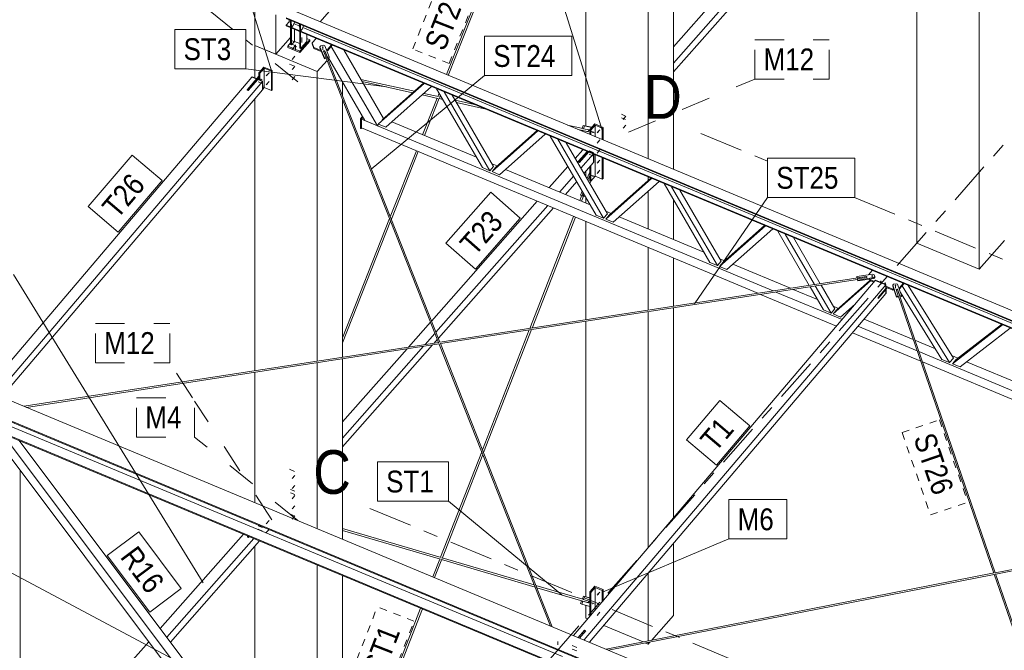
# Model space of a CAD drawing. Header units: millimetres. Extents: x -698 to 216, y -34 to 576.
# Tile 8 of 88: x -664 to -596, y 328 to 371. Entities that reach past the tile are written whole.
import ezdxf

# ---------------------------------------------------------------- set-up
doc = ezdxf.new("R2010")
doc.units = ezdxf.units.MM
for name, pattern in [('XKITLINE00', [0]), ('XKITLINE02', [4, 2, -2]), ('XKITLINE03', [6, 3, -1, 1, -1]), ('XKITLINE04', [3, 0.5, -0.5, 0.5, -0.5, 0.5, -0.5])]:
    doc.linetypes.add(name, pattern=pattern)
for name, color, linetype, lineweight in [('Element', 2, 'Continuous', 0), ('Spoina', 1, 'Continuous', 0), ('Znak elementu', 2, 'Continuous', 0), ('Śruba', 3, 'Continuous', 0)]:
    doc.layers.add(name, color=color, linetype=linetype, lineweight=lineweight)
doc.styles.add('ARIAL', font='ARIAL.TTF')

msp = doc.modelspace()

# ---------------------------------------------------------------- hatches: boundary and pattern name
at = {"layer": 'Śruba'}
for points in [[(-645.071, 369.424), (-645.078, 369.424), (-645.085, 369.426), (-645.092, 369.427), (-645.099, 369.43), (-645.105, 369.432), (-645.111, 369.435), (-645.117, 369.439), (-645.121, 369.442), (-645.126, 369.446), (-645.13, 369.451), (-645.133, 369.455), (-645.135, 369.46), (-645.137, 369.465), (-645.138, 369.47), (-645.139, 369.475), (-645.138, 369.48), (-645.137, 369.485), (-645.135, 369.49), (-645.133, 369.495), (-645.13, 369.499), (-645.126, 369.504), (-645.121, 369.508), (-645.117, 369.512), (-645.111, 369.515), (-645.105, 369.518), (-645.099, 369.521), (-645.092, 369.523), (-645.085, 369.524), (-645.078, 369.526), (-645.071, 369.526), (-645.064, 369.527), (-645.056, 369.526), (-645.049, 369.526), (-645.042, 369.524), (-645.035, 369.523), (-645.028, 369.521), (-645.022, 369.518), (-645.016, 369.515), (-645.01, 369.512), (-645.006, 369.508), (-645.001, 369.504), (-644.997, 369.499), (-644.994, 369.495), (-644.992, 369.49), (-644.99, 369.485), (-644.989, 369.48), (-644.989, 369.475), (-644.989, 369.47), (-644.99, 369.465), (-644.992, 369.46), (-644.994, 369.455), (-644.997, 369.451), (-645.001, 369.446), (-645.006, 369.442), (-645.01, 369.439), (-645.016, 369.435), (-645.022, 369.432), (-645.028, 369.43), (-645.035, 369.427), (-645.042, 369.426), (-645.049, 369.424), (-645.056, 369.424), (-645.064, 369.423)], [(-643.211, 369.39), (-643.222, 369.392), (-643.232, 369.396), (-643.241, 369.401), (-643.249, 369.407), (-643.254, 369.414), (-643.258, 369.422), (-643.259, 369.43), (-643.258, 369.438), (-643.255, 369.445), (-643.25, 369.453), (-643.243, 369.459), (-643.234, 369.464), (-643.224, 369.469), (-643.213, 369.471), (-643.202, 369.472), (-643.19, 369.472), (-643.179, 369.47), (-643.169, 369.466), (-643.16, 369.461), (-643.153, 369.455), (-643.147, 369.448), (-643.144, 369.44), (-643.142, 369.432), (-643.143, 369.424), (-643.146, 369.416), (-643.152, 369.409), (-643.159, 369.403), (-643.168, 369.397), (-643.178, 369.393), (-643.188, 369.391), (-643.2, 369.39)], [(-646.97, 367.556), (-646.963, 367.547), (-646.958, 367.538), (-646.954, 367.529), (-646.952, 367.52), (-646.952, 367.512), (-646.954, 367.505), (-646.958, 367.499), (-646.964, 367.494), (-646.971, 367.491), (-646.979, 367.49), (-646.988, 367.491), (-646.998, 367.493), (-647.007, 367.497), (-647.017, 367.503), (-647.026, 367.51), (-647.034, 367.518), (-647.041, 367.527), (-647.046, 367.536), (-647.05, 367.545), (-647.052, 367.554), (-647.052, 367.562), (-647.05, 367.57), (-647.046, 367.576), (-647.04, 367.58), (-647.033, 367.583), (-647.025, 367.584), (-647.016, 367.584), (-647.006, 367.581), (-646.997, 367.577), (-646.987, 367.571), (-646.978, 367.564)], [(-647.436, 367.228), (-647.43, 367.238), (-647.425, 367.247), (-647.419, 367.254), (-647.413, 367.259), (-647.407, 367.263), (-647.402, 367.264), (-647.398, 367.263), (-647.394, 367.261), (-647.392, 367.256), (-647.39, 367.25), (-647.39, 367.242), (-647.391, 367.233), (-647.393, 367.222), (-647.396, 367.212), (-647.4, 367.201), (-647.405, 367.191), (-647.41, 367.181), (-647.416, 367.173), (-647.422, 367.166), (-647.428, 367.16), (-647.433, 367.157), (-647.438, 367.155), (-647.443, 367.156), (-647.446, 367.159), (-647.449, 367.163), (-647.45, 367.17), (-647.451, 367.178), (-647.45, 367.187), (-647.448, 367.197), (-647.445, 367.207), (-647.441, 367.218)], [(-646.97, 366.952), (-646.963, 366.943), (-646.958, 366.934), (-646.954, 366.925), (-646.952, 366.916), (-646.952, 366.907), (-646.954, 366.9), (-646.958, 366.894), (-646.964, 366.89), (-646.971, 366.887), (-646.979, 366.885), (-646.988, 366.886), (-646.998, 366.889), (-647.007, 366.893), (-647.017, 366.898), (-647.026, 366.906), (-647.034, 366.914), (-647.041, 366.922), (-647.046, 366.932), (-647.05, 366.941), (-647.052, 366.95), (-647.052, 366.958), (-647.05, 366.965), (-647.046, 366.971), (-647.04, 366.976), (-647.033, 366.979), (-647.025, 366.98), (-647.016, 366.979), (-647.006, 366.977), (-646.997, 366.972), (-646.987, 366.967), (-646.978, 366.96)], [(-624.696, 363.622), (-624.689, 363.634), (-624.681, 363.645), (-624.674, 363.654), (-624.666, 363.661), (-624.659, 363.666), (-624.653, 363.668), (-624.647, 363.667), (-624.642, 363.663), (-624.639, 363.658), (-624.637, 363.649), (-624.637, 363.639), (-624.638, 363.627), (-624.641, 363.614), (-624.645, 363.601), (-624.65, 363.587), (-624.656, 363.574), (-624.663, 363.561), (-624.67, 363.55), (-624.678, 363.541), (-624.685, 363.534), (-624.693, 363.53), (-624.699, 363.528), (-624.705, 363.529), (-624.709, 363.532), (-624.713, 363.538), (-624.714, 363.546), (-624.715, 363.556), (-624.714, 363.568), (-624.711, 363.581), (-624.707, 363.595), (-624.702, 363.609)], [(-624.696, 363.622), (-624.689, 363.634), (-624.681, 363.645), (-624.674, 363.654), (-624.666, 363.661), (-624.659, 363.666), (-624.653, 363.668), (-624.647, 363.667), (-624.642, 363.663), (-624.639, 363.658), (-624.637, 363.649), (-624.637, 363.639), (-624.638, 363.627), (-624.641, 363.614), (-624.645, 363.601), (-624.65, 363.587), (-624.656, 363.574), (-624.663, 363.561), (-624.67, 363.55), (-624.678, 363.541), (-624.685, 363.534), (-624.693, 363.53), (-624.699, 363.528), (-624.705, 363.529), (-624.709, 363.532), (-624.713, 363.538), (-624.714, 363.546), (-624.715, 363.556), (-624.714, 363.568), (-624.711, 363.581), (-624.707, 363.595), (-624.702, 363.609)], [(-624.282, 363.645), (-624.275, 363.636), (-624.27, 363.627), (-624.266, 363.618), (-624.265, 363.609), (-624.265, 363.601), (-624.267, 363.593), (-624.271, 363.587), (-624.276, 363.583), (-624.283, 363.58), (-624.291, 363.579), (-624.3, 363.579), (-624.31, 363.582), (-624.32, 363.586), (-624.329, 363.592), (-624.338, 363.599), (-624.346, 363.607), (-624.353, 363.615), (-624.358, 363.625), (-624.362, 363.634), (-624.364, 363.643), (-624.364, 363.651), (-624.362, 363.658), (-624.358, 363.664), (-624.353, 363.669), (-624.346, 363.672), (-624.337, 363.673), (-624.328, 363.672), (-624.319, 363.67), (-624.309, 363.666), (-624.299, 363.66), (-624.29, 363.653)], [(-624.282, 361.559), (-624.275, 361.551), (-624.27, 361.541), (-624.266, 361.532), (-624.265, 361.523), (-624.265, 361.515), (-624.267, 361.508), (-624.271, 361.502), (-624.276, 361.497), (-624.283, 361.494), (-624.291, 361.493), (-624.3, 361.494), (-624.31, 361.496), (-624.32, 361.501), (-624.329, 361.506), (-624.338, 361.513), (-624.346, 361.521), (-624.353, 361.53), (-624.358, 361.539), (-624.362, 361.548), (-624.364, 361.557), (-624.364, 361.566), (-624.362, 361.573), (-624.358, 361.579), (-624.353, 361.583), (-624.346, 361.586), (-624.337, 361.587), (-624.328, 361.587), (-624.319, 361.584), (-624.309, 361.58), (-624.299, 361.574), (-624.29, 361.567)], [(-624.696, 360.618), (-624.689, 360.63), (-624.681, 360.641), (-624.674, 360.651), (-624.666, 360.658), (-624.659, 360.662), (-624.653, 360.664), (-624.647, 360.663), (-624.642, 360.66), (-624.639, 360.654), (-624.637, 360.645), (-624.637, 360.635), (-624.638, 360.623), (-624.641, 360.61), (-624.645, 360.597), (-624.65, 360.583), (-624.656, 360.57), (-624.663, 360.557), (-624.67, 360.546), (-624.678, 360.537), (-624.685, 360.53), (-624.693, 360.526), (-624.699, 360.524), (-624.705, 360.525), (-624.709, 360.528), (-624.713, 360.534), (-624.714, 360.542), (-624.715, 360.553), (-624.714, 360.565), (-624.711, 360.578), (-624.707, 360.591), (-624.702, 360.605)], [(-624.282, 360.864), (-624.275, 360.856), (-624.27, 360.846), (-624.266, 360.837), (-624.265, 360.828), (-624.265, 360.82), (-624.267, 360.813), (-624.271, 360.807), (-624.276, 360.802), (-624.283, 360.799), (-624.291, 360.798), (-624.3, 360.799), (-624.31, 360.801), (-624.32, 360.805), (-624.329, 360.811), (-624.338, 360.818), (-624.346, 360.826), (-624.353, 360.835), (-624.358, 360.844), (-624.362, 360.853), (-624.364, 360.862), (-624.364, 360.87), (-624.362, 360.878), (-624.358, 360.884), (-624.353, 360.888), (-624.346, 360.891), (-624.337, 360.892), (-624.328, 360.892), (-624.319, 360.889), (-624.309, 360.885), (-624.299, 360.879), (-624.29, 360.872)], [(-605.532, 353.681), (-605.543, 353.683), (-605.553, 353.686), (-605.562, 353.691), (-605.569, 353.697), (-605.575, 353.704), (-605.578, 353.712), (-605.58, 353.72), (-605.579, 353.728), (-605.576, 353.736), (-605.57, 353.743), (-605.563, 353.75), (-605.555, 353.755), (-605.545, 353.759), (-605.534, 353.762), (-605.522, 353.763), (-605.511, 353.762), (-605.5, 353.76), (-605.49, 353.757), (-605.481, 353.752), (-605.473, 353.746), (-605.468, 353.739), (-605.464, 353.731), (-605.463, 353.723), (-605.464, 353.715), (-605.467, 353.707), (-605.472, 353.7), (-605.479, 353.693), (-605.488, 353.688), (-605.498, 353.684), (-605.509, 353.681), (-605.52, 353.68)], [(-604.932, 353.295), (-604.943, 353.297), (-604.953, 353.301), (-604.962, 353.306), (-604.969, 353.312), (-604.975, 353.319), (-604.978, 353.327), (-604.98, 353.335), (-604.979, 353.343), (-604.976, 353.351), (-604.97, 353.358), (-604.963, 353.364), (-604.954, 353.37), (-604.944, 353.374), (-604.934, 353.376), (-604.922, 353.377), (-604.911, 353.377), (-604.9, 353.375), (-604.89, 353.371), (-604.881, 353.366), (-604.873, 353.36), (-604.868, 353.353), (-604.864, 353.345), (-604.863, 353.337), (-604.864, 353.329), (-604.867, 353.321), (-604.872, 353.314), (-604.879, 353.308), (-604.888, 353.302), (-604.898, 353.298), (-604.909, 353.296), (-604.92, 353.295)], [(-604.647, 353.176), (-604.658, 353.178), (-604.668, 353.182), (-604.677, 353.187), (-604.684, 353.193), (-604.69, 353.2), (-604.693, 353.208), (-604.695, 353.216), (-604.694, 353.224), (-604.691, 353.232), (-604.685, 353.239), (-604.678, 353.245), (-604.67, 353.251), (-604.66, 353.255), (-604.649, 353.257), (-604.637, 353.258), (-604.626, 353.258), (-604.615, 353.256), (-604.605, 353.252), (-604.596, 353.247), (-604.588, 353.241), (-604.583, 353.234), (-604.579, 353.226), (-604.578, 353.218), (-604.579, 353.21), (-604.582, 353.202), (-604.587, 353.195), (-604.594, 353.189), (-604.603, 353.183), (-604.613, 353.179), (-604.624, 353.177), (-604.635, 353.176)], [(-603.935, 353.025), (-603.946, 353.027), (-603.956, 353.031), (-603.965, 353.036), (-603.972, 353.042), (-603.978, 353.049), (-603.981, 353.056), (-603.983, 353.064), (-603.982, 353.073), (-603.979, 353.08), (-603.973, 353.088), (-603.966, 353.094), (-603.958, 353.099), (-603.948, 353.103), (-603.937, 353.106), (-603.925, 353.107), (-603.914, 353.107), (-603.903, 353.104), (-603.893, 353.101), (-603.884, 353.096), (-603.876, 353.09), (-603.871, 353.083), (-603.867, 353.075), (-603.866, 353.067), (-603.867, 353.059), (-603.87, 353.051), (-603.875, 353.044), (-603.883, 353.038), (-603.891, 353.032), (-603.901, 353.028), (-603.912, 353.026), (-603.924, 353.025)], [(-624.282, 331.91), (-624.275, 331.901), (-624.27, 331.892), (-624.266, 331.882), (-624.265, 331.874), (-624.265, 331.865), (-624.267, 331.858), (-624.271, 331.852), (-624.276, 331.847), (-624.283, 331.845), (-624.291, 331.843), (-624.3, 331.844), (-624.31, 331.847), (-624.32, 331.851), (-624.329, 331.856), (-624.338, 331.863), (-624.346, 331.871), (-624.353, 331.88), (-624.358, 331.889), (-624.362, 331.899), (-624.364, 331.908), (-624.364, 331.916), (-624.362, 331.923), (-624.358, 331.929), (-624.353, 331.934), (-624.346, 331.937), (-624.337, 331.938), (-624.328, 331.937), (-624.319, 331.935), (-624.309, 331.93), (-624.299, 331.925), (-624.29, 331.918)], [(-624.696, 331.273), (-624.689, 331.286), (-624.681, 331.297), (-624.674, 331.306), (-624.666, 331.313), (-624.659, 331.317), (-624.653, 331.319), (-624.647, 331.319), (-624.642, 331.315), (-624.639, 331.309), (-624.637, 331.301), (-624.637, 331.291), (-624.638, 331.279), (-624.641, 331.266), (-624.645, 331.252), (-624.65, 331.238), (-624.656, 331.225), (-624.663, 331.213), (-624.67, 331.202), (-624.678, 331.193), (-624.685, 331.186), (-624.693, 331.181), (-624.699, 331.179), (-624.705, 331.18), (-624.709, 331.184), (-624.713, 331.19), (-624.714, 331.198), (-624.715, 331.208), (-624.714, 331.22), (-624.711, 331.233), (-624.707, 331.246), (-624.702, 331.26)], [(-624.282, 331.214), (-624.275, 331.206), (-624.27, 331.197), (-624.266, 331.187), (-624.265, 331.178), (-624.265, 331.17), (-624.267, 331.163), (-624.271, 331.157), (-624.276, 331.152), (-624.283, 331.149), (-624.291, 331.148), (-624.3, 331.149), (-624.31, 331.151), (-624.32, 331.156), (-624.329, 331.161), (-624.338, 331.168), (-624.346, 331.176), (-624.353, 331.185), (-624.358, 331.194), (-624.362, 331.203), (-624.364, 331.212), (-624.364, 331.221), (-624.362, 331.228), (-624.358, 331.234), (-624.353, 331.239), (-624.346, 331.241), (-624.337, 331.243), (-624.328, 331.242), (-624.319, 331.239), (-624.309, 331.235), (-624.299, 331.23), (-624.29, 331.223)]]:
    msp.add_hatch(color=256, dxfattribs=at).paths.add_polyline_path(points, flags=17)

# ---------------------------------------------------------------- linework, layer by layer
at = {"layer": 'Element', "linetype": 'XKITLINE00', "lineweight": 0}
for p, q in [((-620.878, 361.768), (-620.878, 394.524)), ((-619.149, 361.046), (-619.149, 393.795)), ((-643.368, 371.162), (-624.634, 393.235)), ((-634.596, 367.498), (-624.955, 391.932)), ((-634.718, 367.549), (-625.45, 391.039)), ((-625.153, 364.018), (-625.153, 391.203)), ((-619.149, 369.447), (-605.145, 385.333)), ((-619.149, 368.342), (-604.433, 385.035)), ((-619.149, 367.737), (-604.044, 384.873)), ((-602.457, 355.986), (-602.457, 384.21)), ((-598.182, 354.2), (-598.182, 382.424)), ((-647.849, 369.535), (-647.849, 372.256)), ((-646.424, 371.66), (-646.424, 368.94)), ((-645.717, 371.454), (-568.975, 339.398)), ((-645.716, 371.407), (-568.974, 339.351)), ((-645.285, 371.963), (-568.543, 339.907)), ((-645.5, 371.177), (-645.705, 370.936)), ((-645.705, 370.936), (-645.704, 370.888)), ((-645.705, 370.936), (-568.963, 338.88)), ((-645.704, 370.888), (-568.962, 338.833)), ((-645.503, 371.318), (-645.5, 371.177)), ((-645.5, 371.177), (-645.411, 371.14)), ((-645.404, 370.816), (-645.415, 371.281)), ((-645.405, 370.763), (-645.405, 370.763)), ((-645.405, 370.763), (-645.348, 370.739)), ((-645.405, 369.618), (-645.405, 370.763)), ((-645.404, 370.816), (-645.347, 370.792)), ((-645.358, 371.257), (-645.347, 370.792)), ((-645.348, 370.74), (-645.348, 370.739)), ((-645.348, 370.739), (-645.348, 369.594)), ((-645.347, 370.792), (-645.23, 370.93)), ((-645.23, 370.93), (-645.147, 371.149)), ((-645.186, 371.046), (-644.785, 370.878)), ((-645.147, 371.149), (-645.147, 371.169)), ((-644.777, 370.554), (-644.788, 371.019)), ((-644.731, 370.995), (-644.72, 370.53)), ((-644.603, 370.668), (-644.52, 370.887)), ((-644.559, 370.784), (-568.97, 339.211)), ((-644.52, 370.887), (-644.52, 370.907)), ((-646.424, 368.94), (-645.405, 370.096)), ((-645.143, 369.827), (-645.143, 370.654)), ((-644.778, 370.502), (-644.779, 370.501)), ((-644.779, 370.501), (-644.722, 370.477)), ((-644.779, 369.356), (-644.779, 370.501)), ((-644.777, 370.554), (-644.72, 370.53)), ((-644.721, 370.478), (-644.722, 370.477)), ((-644.722, 370.477), (-644.722, 369.332)), ((-644.72, 370.53), (-644.603, 370.668)), ((-644.289, 369.823), (-644.289, 370.297)), ((-646.424, 368.94), (-647.849, 369.535)), ((-647.849, 369.535), (-643.575, 367.75)), ((-647.849, 367.322), (-647.849, 369.535)), ((-645.405, 369.728), (-645.606, 369.501)), ((-645.606, 369.501), (-645.606, 369.404)), ((-645.606, 369.501), (-644.78, 369.155)), ((-645.606, 369.404), (-644.78, 369.059)), ((-645.405, 369.618), (-645.348, 369.594)), ((-645.348, 369.594), (-645.143, 369.827)), ((-645.143, 369.827), (-644.779, 369.675)), ((-644.78, 369.155), (-644.088, 369.94)), ((-644.088, 369.843), (-644.78, 369.059)), ((-644.722, 369.332), (-644.289, 369.823)), ((-644.289, 370.024), (-644.088, 369.94)), ((-644.088, 369.94), (-644.088, 369.843)), ((-643.923, 369.731), (-643.664, 370.036)), ((-643.921, 369.66), (-643.923, 369.731)), ((-643.811, 369.408), (-643.923, 369.731)), ((-643.921, 369.66), (-643.809, 369.337)), ((-643.809, 369.337), (-643.811, 369.408)), ((-643.314, 369.2), (-643.811, 369.408)), ((-643.392, 369.452), (-643.334, 369.526)), ((-643.39, 369.393), (-643.392, 369.452)), ((-643.09, 368.689), (-643.392, 369.452)), ((-643.39, 369.393), (-643.089, 368.63)), ((-643.334, 369.526), (-643.157, 369.562)), ((-643.157, 369.562), (-643.054, 369.523)), ((-643.054, 369.523), (-642.753, 368.759)), ((-642.595, 369.59), (-642.854, 369.284)), ((-642.852, 369.213), (-642.549, 369.571)), ((-639.455, 364.041), (-642.619, 369.488)), ((-644.78, 369.059), (-644.78, 369.155)), ((-644.779, 369.356), (-644.722, 369.332)), ((-643.809, 369.337), (-643.31, 369.129)), ((-643.31, 369.129), (-643.312, 369.195)), ((-643.31, 369.129), (-643.287, 369.133)), ((-643.148, 369.166), (-643.119, 369.172)), ((-643.148, 369.166), (-642.97, 368.714)), ((-643.133, 369.165), (-643.142, 369.149)), ((-643.099, 369.182), (-643.133, 369.165)), ((-643.065, 369.178), (-643.099, 369.182)), ((-642.97, 368.714), (-643.09, 368.689)), ((-643.081, 369.18), (-643.052, 369.186)), ((-643.051, 369.156), (-643.065, 369.178)), ((-643.051, 369.156), (-643.052, 369.186)), ((-642.874, 368.734), (-643.052, 369.186)), ((-635.166, 349.176), (-643.051, 369.156)), ((-642.968, 368.655), (-642.97, 368.714)), ((-642.854, 369.284), (-642.953, 369.266)), ((-642.927, 369.2), (-642.852, 369.213)), ((-642.753, 368.759), (-642.874, 368.734)), ((-642.873, 368.704), (-642.874, 368.734)), ((-642.862, 368.677), (-642.752, 368.7)), ((-642.852, 369.213), (-642.854, 369.284)), ((-642.752, 368.7), (-642.753, 368.759)), ((-639.027, 364.538), (-641.758, 369.24)), ((-647.59, 367.676), (-647.244, 368.068)), ((-647.244, 368.068), (-646.674, 367.83)), ((-643.575, 367.75), (-642.902, 368.514)), ((-643.089, 368.63), (-643.09, 368.689)), ((-643.089, 368.63), (-642.968, 368.655)), ((-635.263, 349.161), (-642.969, 368.685)), ((-642.83, 368.595), (-642.778, 368.654)), ((-640.305, 364.396), (-642.799, 368.69)), ((-666.095, 346.129), (-648.056, 367.381)), ((-648.384, 366.513), (-647.59, 367.449)), ((-648.039, 367.402), (-648.056, 367.381)), ((-648.056, 367.381), (-647.754, 367.255)), ((-648.056, 367.381), (-647.754, 367.255)), ((-647.737, 367.276), (-648.039, 367.402)), ((-647.59, 367.214), (-647.59, 367.676)), ((-647.518, 367.646), (-647.59, 367.676)), ((-647.216, 367.989), (-647.518, 367.646)), ((-647.518, 367.184), (-647.518, 367.646)), ((-647.216, 366.659), (-647.216, 367.989)), ((-646.717, 367.781), (-647.216, 367.989)), ((-646.674, 367.83), (-646.717, 367.781)), ((-646.717, 366.451), (-646.717, 367.781)), ((-646.674, 366.5), (-646.674, 367.83)), ((-643.575, 347.88), (-643.575, 367.75)), ((-647.344, 367.084), (-665.599, 345.576)), ((-647.59, 367.336), (-648.313, 366.483)), ((-648.312, 366.454), (-647.664, 367.218)), ((-647.647, 367.238), (-647.664, 367.218)), ((-647.664, 367.218), (-647.344, 367.084)), ((-647.664, 367.218), (-647.344, 367.084)), ((-647.326, 367.104), (-647.647, 367.238)), ((-647.326, 367.104), (-647.344, 367.084)), ((-647.344, 367.084), (-647.33, 366.495)), ((-647.33, 366.495), (-647.344, 367.084)), ((-647.313, 366.515), (-647.326, 367.104)), ((-641.845, 366.1), (-641.845, 367.048)), ((-640.586, 367.222), (-636.916, 366.408)), ((-640.496, 367.068), (-637.038, 366.301)), ((-639.381, 364.16), (-636.246, 366.938)), ((-639.121, 364.454), (-636.295, 366.958)), ((-635.736, 366.725), (-638.883, 363.936)), ((-665.22, 345.418), (-647.33, 366.495)), ((-648.313, 366.483), (-648.384, 366.513)), ((-648.384, 366.484), (-648.384, 366.513)), ((-648.384, 366.484), (-648.312, 366.454)), ((-648.313, 366.483), (-648.312, 366.454)), ((-647.33, 366.495), (-647.313, 366.515)), ((-647.313, 366.548), (-647.216, 366.659)), ((-647.216, 366.659), (-646.717, 366.451)), ((-646.717, 366.451), (-646.674, 366.5)), ((-636.379, 366.155), (-635.317, 365.919)), ((-636.258, 366.262), (-635.269, 366.043)), ((-632.249, 361.166), (-635.395, 366.582)), ((-635.309, 366.052), (-635.219, 366.279)), ((-635.194, 365.983), (-635.135, 366.134)), ((-635.178, 366.023), (-635.055, 365.995)), ((-631.739, 360.953), (-634.885, 366.369)), ((-634.317, 366.132), (-631.48, 361.247)), ((-647.849, 347.222), (-647.849, 365.883)), ((-641.845, 348.146), (-641.845, 365.838)), ((-636.35, 363.415), (-635.358, 365.928)), ((-636.228, 363.364), (-635.219, 365.921)), ((-635.227, 365.899), (-634.965, 365.841)), ((-634.117, 365.788), (-632.785, 365.492)), ((-634.027, 365.633), (-632.097, 365.205)), ((-640.615, 364.522), (-640.472, 364.684)), ((-640.572, 364.504), (-640.449, 364.644)), ((-640.615, 363.857), (-640.615, 364.522)), ((-640.615, 364.522), (-640.572, 364.504)), ((-640.572, 364.504), (-640.572, 363.839)), ((-640.551, 364.499), (-640.439, 364.626)), ((-640.551, 363.894), (-640.551, 364.499)), ((-640.551, 364.499), (-612.3, 352.698)), ((-639.455, 364.041), (-640.305, 364.396)), ((-639.369, 364.14), (-639.455, 364.041)), ((-638.883, 363.936), (-639.369, 364.14)), ((-638.471, 364.301), (-632.661, 361.874)), ((-626.406, 364.077), (-625.368, 363.847)), ((-625.336, 364.058), (-625.411, 363.864)), ((-625.336, 364.058), (-625.25, 364.023)), ((-624.756, 363.93), (-625.336, 364.058)), ((-625.25, 364.023), (-625.326, 363.829)), ((-624.768, 363.916), (-625.25, 364.023)), ((-624.893, 363.774), (-624.547, 364.166)), ((-624.514, 364.072), (-624.808, 363.738)), ((-624.547, 364.166), (-623.977, 363.928)), ((-624.514, 363.286), (-624.514, 364.072)), ((-624.029, 363.869), (-624.514, 364.072)), ((-640.572, 363.839), (-640.615, 363.857)), ((-640.572, 363.839), (-640.531, 363.886)), ((-640.551, 363.894), (-613.357, 352.535)), ((-631.593, 360.892), (-628.447, 363.68)), ((-631.334, 361.186), (-628.496, 363.7)), ((-627.937, 363.467), (-631.083, 360.679)), ((-624.45, 357.908), (-627.596, 363.325)), ((-625.718, 363.789), (-625.044, 363.64)), ((-625.479, 363.69), (-625.462, 363.733)), ((-625.374, 363.705), (-625.416, 363.723)), ((-625.326, 363.829), (-625.411, 363.864)), ((-625.393, 363.654), (-625.374, 363.705)), ((-625.374, 363.705), (-625.001, 363.622)), ((-624.953, 363.746), (-625.326, 363.829)), ((-625.044, 363.64), (-625.012, 363.636)), ((-625.001, 363.622), (-625.044, 363.64)), ((-625.012, 363.636), (-624.983, 363.65)), ((-625.001, 363.622), (-624.992, 363.646)), ((-624.983, 363.65), (-624.963, 363.678)), ((-624.971, 363.744), (-624.981, 363.752)), ((-624.959, 363.712), (-624.971, 363.744)), ((-624.963, 363.678), (-624.959, 363.712)), ((-624.962, 363.722), (-624.953, 363.746)), ((-624.893, 363.445), (-624.893, 363.774)), ((-624.808, 363.738), (-624.893, 363.774)), ((-624.808, 363.409), (-624.808, 363.738)), ((-623.977, 363.928), (-624.029, 363.869)), ((-624.029, 363.084), (-624.029, 363.869)), ((-623.977, 363.062), (-623.977, 363.928)), ((-623.94, 357.695), (-627.086, 363.112)), ((-626.518, 362.874), (-623.68, 357.989)), ((-638.567, 357.794), (-636.782, 362.32)), ((-638.496, 357.614), (-636.66, 362.269)), ((-625.893, 361.798), (-625.367, 362.394)), ((-625.673, 361.579), (-625.066, 362.268)), ((-624.995, 362.238), (-625.602, 361.549)), ((-625.602, 361.519), (-624.976, 362.23)), ((-625.505, 361.131), (-624.655, 362.096)), ((-624.633, 361.516), (-624.633, 362.087)), ((-624.633, 361.516), (-624.633, 362.087)), ((-624.616, 362.08), (-624.616, 361.536)), ((-624.514, 360.566), (-624.514, 362.037)), ((-631.582, 361.424), (-631.231, 361.277)), ((-625.602, 361.549), (-625.673, 361.579)), ((-625.673, 361.549), (-625.673, 361.579)), ((-625.673, 361.549), (-625.602, 361.519)), ((-625.602, 361.549), (-625.602, 361.519)), ((-625.294, 360.767), (-624.633, 361.516)), ((-624.808, 360.232), (-624.808, 361.318)), ((-624.616, 361.536), (-624.633, 361.516)), ((-624.029, 360.363), (-624.029, 361.835)), ((-623.977, 360.422), (-623.977, 361.813)), ((-631.739, 360.953), (-632.249, 361.166)), ((-631.48, 361.247), (-631.739, 360.953)), ((-631.593, 360.892), (-631.334, 361.186)), ((-631.083, 360.679), (-631.593, 360.892)), ((-630.672, 361.043), (-624.861, 358.616)), ((-627.665, 359.787), (-626.385, 361.239)), ((-625.153, 360.524), (-625.153, 360.927)), ((-625.079, 360.397), (-624.918, 360.811)), ((-625.02, 360.295), (-624.893, 360.619)), ((-624.918, 360.811), (-624.893, 360.84)), ((-624.918, 360.811), (-624.893, 360.801)), ((-624.893, 360.268), (-624.893, 361.221)), ((-626.953, 359.49), (-625.998, 360.573)), ((-626.563, 359.327), (-625.786, 360.208)), ((-624.893, 360.268), (-624.808, 360.232)), ((-624.887, 360.066), (-624.82, 360.237)), ((-624.808, 360.232), (-624.514, 360.566)), ((-624.514, 360.566), (-624.029, 360.363)), ((-624.029, 360.363), (-623.977, 360.422)), ((-623.793, 357.634), (-620.647, 360.422)), ((-623.534, 357.928), (-620.697, 360.443)), ((-620.137, 360.209), (-623.283, 357.421)), ((-620.878, 360.281), (-620.878, 360.519)), ((-616.65, 354.65), (-619.797, 360.067)), ((-625.522, 359.261), (-625.407, 359.557)), ((-625.437, 359.226), (-625.522, 359.261)), ((-625.447, 358.861), (-625.269, 359.318)), ((-625.437, 359.226), (-625.348, 359.454)), ((-625.36, 359.208), (-625.297, 359.367)), ((-625.265, 359.312), (-625.31, 359.196)), ((-620.878, 356.952), (-620.878, 359.552)), ((-616.14, 354.437), (-619.287, 359.854)), ((-618.719, 359.616), (-615.881, 354.731)), ((-635.739, 350.628), (-628.487, 358.855)), ((-625.569, 358.912), (-625.445, 359.229)), ((-625.36, 359.208), (-625.437, 359.226)), ((-625.315, 359.198), (-625.31, 359.196)), ((-625.31, 359.196), (-625.233, 359.178)), ((-625.233, 359.178), (-625.215, 359.225)), ((-625.153, 358.738), (-625.153, 359.119)), ((-619.149, 356.23), (-619.149, 358.952)), ((-635.438, 349.865), (-627.774, 358.557)), ((-635.273, 349.447), (-627.385, 358.395)), ((-623.94, 357.695), (-624.45, 357.908)), ((-623.68, 357.989), (-623.94, 357.695)), ((-623.793, 357.634), (-623.534, 357.928)), ((-623.783, 358.166), (-623.431, 358.019)), ((-641.845, 349.486), (-638.619, 357.663)), ((-641.845, 349.126), (-638.548, 357.483)), ((-628.997, 350.126), (-625.997, 357.815)), ((-628.846, 350.149), (-625.875, 357.764)), ((-625.153, 350.718), (-625.153, 357.463)), ((-623.283, 357.421), (-623.793, 357.634)), ((-622.872, 357.785), (-617.062, 355.358)), ((-615.994, 354.376), (-612.848, 357.164)), ((-615.735, 354.67), (-612.897, 357.185)), ((-612.338, 356.951), (-615.484, 354.163)), ((-609.831, 353.079), (-611.998, 356.809)), ((-609.476, 353.133), (-611.488, 356.596)), ((-609.081, 353.194), (-610.919, 356.359)), ((-602.457, 355.986), (-598.182, 354.2)), ((-598.182, 354.2), (-596.453, 356.162)), ((-620.878, 351.377), (-620.878, 355.677)), ((-619.149, 351.643), (-619.149, 354.955)), ((-616.14, 354.437), (-616.65, 354.65)), ((-615.881, 354.731), (-616.14, 354.437)), ((-615.994, 354.376), (-615.735, 354.67)), ((-615.984, 354.908), (-615.632, 354.761)), ((-615.073, 354.528), (-611.126, 352.879)), ((-615.484, 354.163), (-615.994, 354.376)), ((-606.577, 353.685), (-605.474, 353.855)), ((-605.774, 353.809), (-605.523, 354.105)), ((-605.474, 353.855), (-605.376, 353.81)), ((-635.17, 349.175), (-605.896, 353.685)), ((-635.128, 349.08), (-606.532, 353.486)), ((-625.996, 329.034), (-605.308, 353.415)), ((-608.195, 351.118), (-605.631, 353.39)), ((-607.936, 351.412), (-605.673, 353.418)), ((-606.576, 353.626), (-606.577, 353.685)), ((-606.552, 353.599), (-606.577, 353.685)), ((-606.563, 353.582), (-606.576, 353.626)), ((-605.899, 353.699), (-606.552, 353.599)), ((-606.552, 353.584), (-606.552, 353.599)), ((-606.533, 353.53), (-605.879, 353.63)), ((-606.531, 353.471), (-606.533, 353.53)), ((-606.508, 353.443), (-606.533, 353.53)), ((-606.507, 353.384), (-606.531, 353.471)), ((-605.405, 353.613), (-606.508, 353.443)), ((-606.507, 353.384), (-606.508, 353.443)), ((-605.404, 353.554), (-606.507, 353.384)), ((-605.898, 353.684), (-605.899, 353.699)), ((-605.893, 353.679), (-605.899, 353.699)), ((-605.889, 353.672), (-605.896, 353.685)), ((-605.882, 353.637), (-605.889, 353.672)), ((-605.879, 353.63), (-605.885, 353.651)), ((-605.881, 353.63), (-605.882, 353.637)), ((-605.704, 353.508), (-605.669, 353.406)), ((-605.671, 353.477), (-605.683, 353.511)), ((-605.669, 353.406), (-605.671, 353.477)), ((-605.671, 353.477), (-605.364, 353.349)), ((-605.669, 353.406), (-605.408, 353.297)), ((-605.34, 353.683), (-605.405, 353.613)), ((-605.404, 353.554), (-605.405, 353.613)), ((-605.404, 353.554), (-605.339, 353.624)), ((-605.376, 353.81), (-605.34, 353.683)), ((-605.339, 353.624), (-605.34, 353.683)), ((-605.291, 353.435), (-605.308, 353.415)), ((-604.595, 353.117), (-605.308, 353.415)), ((-605.308, 353.415), (-604.595, 353.117)), ((-604.578, 353.138), (-605.291, 353.435)), ((-604.114, 353.092), (-604.053, 353.164)), ((-604.053, 353.164), (-603.875, 353.196)), ((-603.875, 353.196), (-603.774, 353.154)), ((-603.645, 352.907), (-603.386, 353.212)), ((-603.644, 352.836), (-603.341, 353.193)), ((-625.283, 328.737), (-604.595, 353.117)), ((-604.582, 352.529), (-624.905, 328.578)), ((-612.123, 352.624), (-607.587, 350.729)), ((-610.95, 352.805), (-609.263, 352.101)), ((-608.851, 351.392), (-609.777, 352.986)), ((-608.341, 351.179), (-609.422, 353.04)), ((-608.082, 351.473), (-609.027, 353.101)), ((-604.589, 352.858), (-605.108, 352.247)), ((-605.107, 352.199), (-604.498, 352.917)), ((-605.106, 352.177), (-604.588, 352.788)), ((-604.602, 352.794), (-604.588, 352.788)), ((-604.602, 352.794), (-604.588, 352.788)), ((-604.578, 353.138), (-604.595, 353.117)), ((-604.589, 352.858), (-604.595, 353.117)), ((-604.595, 353.117), (-604.589, 352.858)), ((-604.589, 352.858), (-604.572, 352.879)), ((-604.588, 352.788), (-604.571, 352.808)), ((-604.588, 352.788), (-604.582, 352.529)), ((-604.588, 352.788), (-604.582, 352.529)), ((-604.585, 352.814), (-604.571, 352.808)), ((-604.582, 352.529), (-604.565, 352.549)), ((-604.572, 352.879), (-604.578, 353.138)), ((-604.575, 353.019), (-604.103, 352.822)), ((-604.574, 352.948), (-604.102, 352.751)), ((-604.573, 352.901), (-604.543, 352.936)), ((-604.571, 352.808), (-604.565, 352.549)), ((-604.113, 353.033), (-604.114, 353.092)), ((-603.848, 352.321), (-604.114, 353.092)), ((-604.113, 353.033), (-603.847, 352.262)), ((-604.103, 352.822), (-604.044, 352.833)), ((-604.102, 352.751), (-604.103, 352.822)), ((-604.102, 352.751), (-604.021, 352.766)), ((-603.884, 352.8), (-603.856, 352.805)), ((-603.884, 352.8), (-603.727, 352.343)), ((-603.869, 352.799), (-603.878, 352.782)), ((-603.835, 352.815), (-603.869, 352.799)), ((-603.801, 352.81), (-603.835, 352.815)), ((-603.816, 352.813), (-603.787, 352.818)), ((-603.787, 352.788), (-603.801, 352.81)), ((-603.787, 352.788), (-603.787, 352.818)), ((-603.63, 352.361), (-603.787, 352.818)), ((-597.083, 333.352), (-603.787, 352.788)), ((-603.774, 353.154), (-603.508, 352.384)), ((-603.686, 352.899), (-603.645, 352.907)), ((-603.663, 352.832), (-603.644, 352.836)), ((-603.644, 352.836), (-603.645, 352.907)), ((-600.733, 348.001), (-603.58, 352.593)), ((-600.209, 347.782), (-603.47, 353.041)), ((-603.046, 353.07), (-599.95, 348.077)), ((-613.18, 352.461), (-607.965, 350.283)), ((-605.108, 352.247), (-605.106, 352.177)), ((-603.727, 352.343), (-603.848, 352.321)), ((-603.847, 352.262), (-603.848, 352.321)), ((-603.847, 352.262), (-603.726, 352.285)), ((-603.726, 352.285), (-603.727, 352.343)), ((-597.179, 333.333), (-603.726, 352.315)), ((-603.508, 352.384), (-603.63, 352.361)), ((-603.629, 352.331), (-603.63, 352.361)), ((-603.62, 352.304), (-603.507, 352.325)), ((-603.507, 352.325), (-603.508, 352.384)), ((-620.878, 335.065), (-620.878, 351.276)), ((-619.149, 337.103), (-619.149, 351.542)), ((-608.341, 351.179), (-608.851, 351.392)), ((-608.082, 351.473), (-608.341, 351.179)), ((-608.195, 351.118), (-607.936, 351.412)), ((-608.185, 351.65), (-607.833, 351.503)), ((-606.687, 351.789), (-607.685, 350.905)), ((-607.274, 351.27), (-607.166, 351.225)), ((-637.311, 348.845), (-635.811, 350.547)), ((-625.153, 331.698), (-625.153, 350.617)), ((-607.685, 350.905), (-608.195, 351.118)), ((-606.075, 350.769), (-602.708, 349.363)), ((-632.25, 341.788), (-629.039, 350.018)), ((-632.179, 341.607), (-628.888, 350.042)), ((-606.874, 349.827), (-602.194, 347.872)), ((-606.495, 350.274), (-602.438, 348.579)), ((-600.017, 347.702), (-596.584, 350.371)), ((-599.758, 347.997), (-596.662, 350.403)), ((-596.06, 350.152), (-599.493, 347.483)), ((-663.693, 344.781), (-635.241, 349.164)), ((-636.183, 349.019), (-635.509, 349.783)), ((-635.566, 349.114), (-635.344, 349.366)), ((-602.588, 349.312), (-601.182, 348.725)), ((-663.516, 344.707), (-635.226, 349.065)), ((-641.845, 341.991), (-635.67, 348.997)), ((-641.845, 342.596), (-636.286, 348.902)), ((-641.845, 343.701), (-637.414, 348.728)), ((-627.581, 329.696), (-635.231, 349.08)), ((-627.457, 329.645), (-635.133, 349.094)), ((-602.317, 348.529), (-575.947, 337.514)), ((-643.575, 336.377), (-643.575, 347.779)), ((-641.845, 335.655), (-641.845, 348.045)), ((-602.074, 347.822), (-576.931, 337.32)), ((-600.209, 347.782), (-600.733, 348.001)), ((-599.95, 348.077), (-600.209, 347.782)), ((-600.062, 348.257), (-599.646, 348.084)), ((-600.017, 347.702), (-599.758, 347.997)), ((-599.044, 347.832), (-592.672, 345.17)), ((-647.849, 338.162), (-647.849, 347.12)), ((-599.493, 347.483), (-600.017, 347.702)), ((-667.131, 346.217), (-592.077, 314.866)), ((-667.996, 345.198), (-592.941, 313.848)), ((-667.994, 345.139), (-592.972, 313.802)), ((-667.971, 344.139), (-593.002, 312.824)), ((-667.97, 344.08), (-593.002, 312.765)), ((-666.131, 344.037), (-626.762, 327.593)), ((-665.56, 342.523), (-648.661, 319.979)), ((-648.139, 320.172), (-665.037, 342.716)), ((-647.706, 320.662), (-664.025, 342.432)), ((-663.957, 342.342), (-663.957, 342.404)), ((-635.127, 334.412), (-632.301, 341.656)), ((-635.014, 334.338), (-632.23, 341.475)), ((-663.957, 326.654), (-663.957, 340.385)), ((-597.088, 333.351), (-570.571, 338.572)), ((-597.05, 333.257), (-571.193, 338.348)), ((-641.845, 336.39), (-635.088, 334.401)), ((-654.347, 329.52), (-648.632, 336.002)), ((-653.899, 328.923), (-647.92, 335.705)), ((-648.37, 335.833), (-648.331, 335.877)), ((-648.299, 335.803), (-648.37, 335.833)), ((-648.37, 335.803), (-648.37, 335.833)), ((-648.37, 335.803), (-648.299, 335.773)), ((-648.26, 335.847), (-648.299, 335.803)), ((-648.299, 335.773), (-648.241, 335.839)), ((-648.299, 335.803), (-648.299, 335.773)), ((-641.845, 336.252), (-635.136, 334.277)), ((-653.654, 328.596), (-647.531, 335.542)), ((-647.849, 320.853), (-647.849, 335.181)), ((-619.149, 330.416), (-619.149, 335.361)), ((-635.652, 333.068), (-635.176, 334.288)), ((-635.53, 333.017), (-635.039, 334.276)), ((-635, 334.375), (-628.695, 332.519)), ((-643.575, 320.61), (-643.575, 333.89)), ((-635.049, 334.251), (-628.634, 332.363)), ((-641.845, 321.472), (-641.845, 333.167)), ((-623.759, 328.1), (-597.157, 333.337)), ((-623.593, 328.03), (-597.146, 333.238)), ((-620.878, 328.667), (-620.878, 333.323)), ((-590.938, 315.241), (-597.151, 333.252)), ((-590.684, 314.802), (-597.054, 333.27)), ((-628.578, 332.485), (-625.353, 331.535)), ((-628.516, 332.328), (-625.04, 331.305)), ((-624.893, 332.039), (-624.547, 332.431)), ((-624.514, 332.337), (-624.808, 332.003)), ((-624.547, 332.431), (-623.977, 332.193)), ((-624.514, 330.781), (-624.514, 332.337)), ((-624.029, 332.134), (-624.514, 332.337)), ((-625.319, 331.747), (-625.396, 331.553)), ((-625.319, 331.747), (-625.233, 331.711)), ((-624.893, 331.621), (-625.319, 331.747)), ((-625.233, 331.711), (-625.31, 331.518)), ((-624.893, 331.611), (-625.233, 331.711)), ((-624.893, 330.334), (-624.893, 332.039)), ((-624.808, 332.003), (-624.893, 332.039)), ((-624.808, 330.434), (-624.808, 332.003)), ((-623.977, 332.193), (-624.029, 332.134)), ((-624.029, 331.352), (-624.029, 332.134)), ((-623.977, 331.413), (-623.977, 332.193)), ((-639.773, 322.506), (-636.486, 330.929)), ((-625.522, 331.236), (-625.447, 331.425)), ((-625.437, 331.2), (-625.522, 331.236)), ((-625.437, 331.2), (-625.36, 331.394)), ((-624.893, 331.04), (-625.437, 331.2)), ((-625.36, 331.394), (-625.402, 331.412)), ((-625.31, 331.518), (-625.396, 331.553)), ((-625.36, 331.394), (-624.997, 331.287)), ((-624.947, 331.411), (-625.31, 331.518)), ((-625.153, 330.24), (-625.153, 331.117)), ((-625.04, 331.305), (-625.008, 331.301)), ((-624.997, 331.287), (-625.04, 331.305)), ((-625.008, 331.301), (-624.978, 331.315)), ((-624.997, 331.287), (-624.987, 331.311)), ((-624.965, 331.408), (-624.98, 331.42)), ((-624.978, 331.315), (-624.958, 331.343)), ((-624.953, 331.377), (-624.965, 331.408)), ((-624.958, 331.343), (-624.953, 331.377)), ((-624.957, 331.387), (-624.947, 331.411)), ((-639.597, 322.593), (-636.364, 330.878)), ((-625.153, 330.24), (-625.02, 330.184)), ((-620.652, 328.711), (-619.149, 330.416)), ((-623.929, 329.728), (-621.224, 328.599)), ((-625.682, 328.903), (-625.254, 329.408)), ((-625.254, 329.396), (-625.675, 328.9)), ((-625.597, 328.868), (-625.168, 329.373)), ((-625.254, 329.396), (-625.254, 329.408)), ((-625.254, 329.408), (-625.168, 329.373)), ((-625.176, 329.364), (-625.254, 329.396)), ((-658.78, 324.491), (-655.139, 328.621)), ((-621.058, 328.529), (-620.878, 328.454)), ((-620.878, 328.454), (-620.76, 328.588)), ((-620.878, 328.454), (-620.878, 328.565))]:
    msp.add_line(p, q, dxfattribs=at)
at = {"layer": 'Spoina', "linetype": 'XKITLINE03', "lineweight": 0}
for p, q in [((-679.192, 268.939), (-503.454, 468.292)), ((-617.265, 363.513), (-612.695, 361.604)), ((-606.73, 359.113), (-579.705, 347.824)), ((-639.962, 337.767), (-603.085, 322.364))]:
    msp.add_line(p, q, dxfattribs=at)
at = {"layer": 'Znak elementu', "linetype": 'XKITLINE00', "lineweight": 0}
for p, q in [((-646.698, 367.732), (-649.286, 376.042)), ((-624.006, 363.661), (-626.594, 371.971)), ((-653.347, 370.642), (-648.478, 370.642)), ((-653.347, 367.942), (-653.347, 370.642)), ((-648.478, 367.942), (-648.478, 370.642)), ((-632.109, 370.176), (-626.128, 370.176)), ((-632.109, 367.476), (-632.109, 370.176)), ((-626.128, 367.476), (-626.128, 370.176)), ((-653.347, 367.942), (-648.478, 367.942)), ((-638.818, 366.704), (-648.478, 367.942)), ((-639.888, 361.047), (-632.109, 367.476)), ((-632.109, 367.476), (-626.128, 367.476)), ((-659.28, 358.484), (-656.274, 362.027)), ((-654.215, 360.279), (-656.274, 362.027)), ((-612.695, 361.813), (-606.714, 361.813)), ((-612.695, 359.113), (-612.695, 361.813)), ((-606.714, 359.113), (-606.714, 361.813)), ((-657.222, 356.737), (-654.215, 360.279)), ((-634.751, 355.983), (-631.678, 359.469)), ((-629.653, 357.684), (-631.678, 359.469)), ((-617.695, 351.803), (-612.695, 359.113)), ((-612.695, 359.113), (-606.714, 359.113)), ((-657.222, 356.737), (-659.28, 358.484)), ((-632.726, 354.198), (-629.653, 357.684)), ((-632.726, 354.198), (-634.751, 355.983)), ((-651.399, 332.653), (-664.399, 353.819)), ((-618.257, 342.482), (-615.97, 345.177)), ((-613.912, 343.43), (-615.97, 345.177)), ((-616.198, 340.735), (-613.912, 343.43)), ((-616.198, 340.735), (-618.257, 342.482)), ((-639.453, 340.963), (-634.585, 340.963)), ((-639.453, 338.263), (-639.453, 340.963)), ((-634.585, 338.263), (-634.585, 340.963)), ((-615.346, 338.37), (-611.367, 338.37)), ((-615.346, 335.67), (-615.346, 338.37)), ((-611.367, 335.67), (-611.367, 338.37)), ((-639.453, 338.263), (-634.585, 338.263)), ((-626.807, 331.835), (-634.585, 338.263)), ((-641.864, 321.247), (-672.174, 337.397)), ((-657.984, 334.54), (-655.824, 336.16)), ((-655.824, 336.16), (-652.903, 332.263)), ((-624.006, 332.02), (-615.346, 335.67)), ((-615.346, 335.67), (-611.367, 335.67)), ((-657.984, 334.54), (-655.064, 330.644)), ((-655.064, 330.644), (-652.903, 332.263))]:
    msp.add_line(p, q, dxfattribs=at)
at = {"layer": 'Znak elementu', "linetype": 'XKITLINE04', "lineweight": 0}
for p, q in [((-637.034, 369.308), (-635.247, 373.837)), ((-634.523, 368.317), (-632.736, 372.846)), ((-634.523, 368.317), (-637.034, 369.308)), ((-603.466, 342.972), (-600.913, 343.853)), ((-600.913, 343.853), (-598.963, 338.198)), ((-603.466, 342.972), (-601.515, 337.318)), ((-601.515, 337.318), (-598.963, 338.198)), ((-641.231, 326.471), (-639.462, 331.007)), ((-636.946, 330.026), (-639.462, 331.007)), ((-638.716, 325.49), (-636.946, 330.026))]:
    msp.add_line(p, q, dxfattribs=at)
at = {"layer": 'Znak elementu', "linetype": 'XKITLINE02', "lineweight": 0}
for p, q in [((-649.359, 370.642), (-651.99, 372.771)), ((-644.919, 367.05), (-648.478, 369.929)), ((-613.567, 369.941), (-608.476, 369.941)), ((-613.567, 367.241), (-613.567, 369.941)), ((-608.476, 367.241), (-608.476, 369.941)), ((-622.227, 363.591), (-613.567, 367.241)), ((-613.567, 367.241), (-608.476, 367.241)), ((-658.79, 350.47), (-653.698, 350.47)), ((-658.79, 347.77), (-658.79, 350.47)), ((-653.698, 347.77), (-653.698, 350.47)), ((-658.79, 347.77), (-653.698, 347.77)), ((-652.138, 345.369), (-653.698, 347.77)), ((-655.969, 345.369), (-651.99, 345.369)), ((-655.969, 342.669), (-655.969, 345.369)), ((-651.99, 342.669), (-651.99, 345.369)), ((-646.698, 336.996), (-651.99, 345.141)), ((-655.969, 342.669), (-651.99, 342.669)), ((-644.919, 336.948), (-651.99, 342.669))]:
    msp.add_line(p, q, dxfattribs=at)
at = {"layer": 'Śruba', "linetype": 'XKITLINE02', "lineweight": 0}
for p, q in [((-644.631, 369.742), (-644.631, 370.092)), ((-645.407, 369.911), (-645.122, 369.792)), ((-645.402, 369.675), (-645.117, 369.556)), ((-645.299, 369.283), (-645.108, 369.499)), ((-645.299, 368.588), (-645.108, 368.804)), ((-645.486, 368.267), (-645.13, 368.118)), ((-645.299, 367.893), (-645.108, 368.108)), ((-645.299, 367.197), (-645.108, 367.413)), ((-647.629, 367.063), (-647.344, 366.944)), ((-622.723, 364.825), (-622.438, 364.706)), ((-622.607, 364.475), (-622.416, 364.691)), ((-622.723, 364.583), (-622.438, 364.464)), ((-622.607, 363.87), (-622.416, 364.086)), ((-624.193, 363.068), (-624.383, 362.852)), ((-624.921, 362.321), (-624.636, 362.202)), ((-624.921, 362.079), (-624.636, 361.96)), ((-624.193, 362.373), (-624.383, 362.157)), ((-645.486, 340.459), (-645.129, 340.31)), ((-645.299, 339.822), (-645.108, 340.037)), ((-645.412, 339.076), (-645.127, 338.957)), ((-645.299, 339.127), (-645.108, 339.342)), ((-645.412, 338.834), (-645.127, 338.715)), ((-645.299, 338.431), (-645.108, 338.647)), ((-645.299, 337.736), (-645.108, 337.952)), ((-645.486, 337.408), (-645.13, 337.259)), ((-645.299, 337.041), (-645.108, 337.257)), ((-647.624, 336.578), (-647.339, 336.459)), ((-647.624, 336.336), (-647.339, 336.217)), ((-646.885, 336.934), (-647.075, 336.718)), ((-646.885, 336.329), (-647.075, 336.114)), ((-624.193, 330.638), (-624.383, 330.422)), ((-627.076, 328.63), (-627.07, 328.394)), ((-626.098, 328.351), (-625.777, 328.217)), ((-626.093, 328.116), (-625.772, 327.982))]:
    msp.add_line(p, q, dxfattribs=at)
at = {"layer": 'Śruba', "linetype": 'XKITLINE00', "lineweight": 0}
for p, q in [((-645.064, 369.251), (-645.064, 369.602)), ((-643.202, 369.484), (-643.197, 369.248)), ((-646.885, 367.67), (-647.075, 367.454)), ((-647.634, 367.299), (-647.349, 367.18)), ((-646.885, 367.065), (-647.075, 366.849)), ((-624.947, 363.711), (-624.59, 363.562)), ((-624.843, 363.668), (-624.594, 363.564)), ((-624.193, 363.763), (-624.383, 363.547)), ((-624.193, 361.678), (-624.383, 361.462)), ((-624.947, 360.707), (-624.59, 360.558)), ((-624.193, 360.983), (-624.383, 360.767)), ((-605.523, 353.775), (-605.517, 353.539)), ((-604.917, 353.133), (-604.923, 353.398)), ((-604.632, 353.014), (-604.638, 353.279)), ((-603.926, 353.119), (-603.92, 352.883)), ((-624.193, 332.028), (-624.383, 331.812)), ((-624.947, 331.362), (-624.59, 331.214)), ((-624.193, 331.333), (-624.383, 331.117))]:
    msp.add_line(p, q, dxfattribs=at)

# ---------------------------------------------------------------- texts
at = {"layer": 'Spoina', "style": 'ARIAL', "width": 0.85}
for s, p in [('D', (-621.154, 364.513)), ('C', (-643.85, 338.767))]:
    msp.add_text(s, height=3, dxfattribs=at).set_placement(p)
at = {"layer": 'Znak elementu', "style": 'ARIAL', "width": 0.85}
for s, rotation, p in [('ST2', 68.46846, (-634.861, 369.096)), ('T26', 49.67544, (-657.291, 357.582)), ('T23', 48.60401, (-632.779, 355.045)), ('T1', 49.6869, (-616.268, 341.581)), ('ST26', -70.96655, (-602.703, 342.601)), ('R16', -53.14757, (-657.144, 334.42)), ('ST1', 68.68618, (-639.057, 326.267))]:
    msp.add_text(s, height=1.5, rotation=rotation, dxfattribs=at).set_placement(p)
for s, p in [('ST3', (-652.747, 368.542)), ('ST24', (-631.509, 368.076)), ('M12', (-612.967, 367.841)), ('ST25', (-612.095, 359.713)), ('M12', (-658.19, 348.37)), ('M4', (-655.369, 343.269)), ('ST1', (-638.853, 338.863)), ('M6', (-614.746, 336.27))]:
    msp.add_text(s, height=1.5, dxfattribs=at).set_placement(p)

doc.saveas('drawing.dxf')
